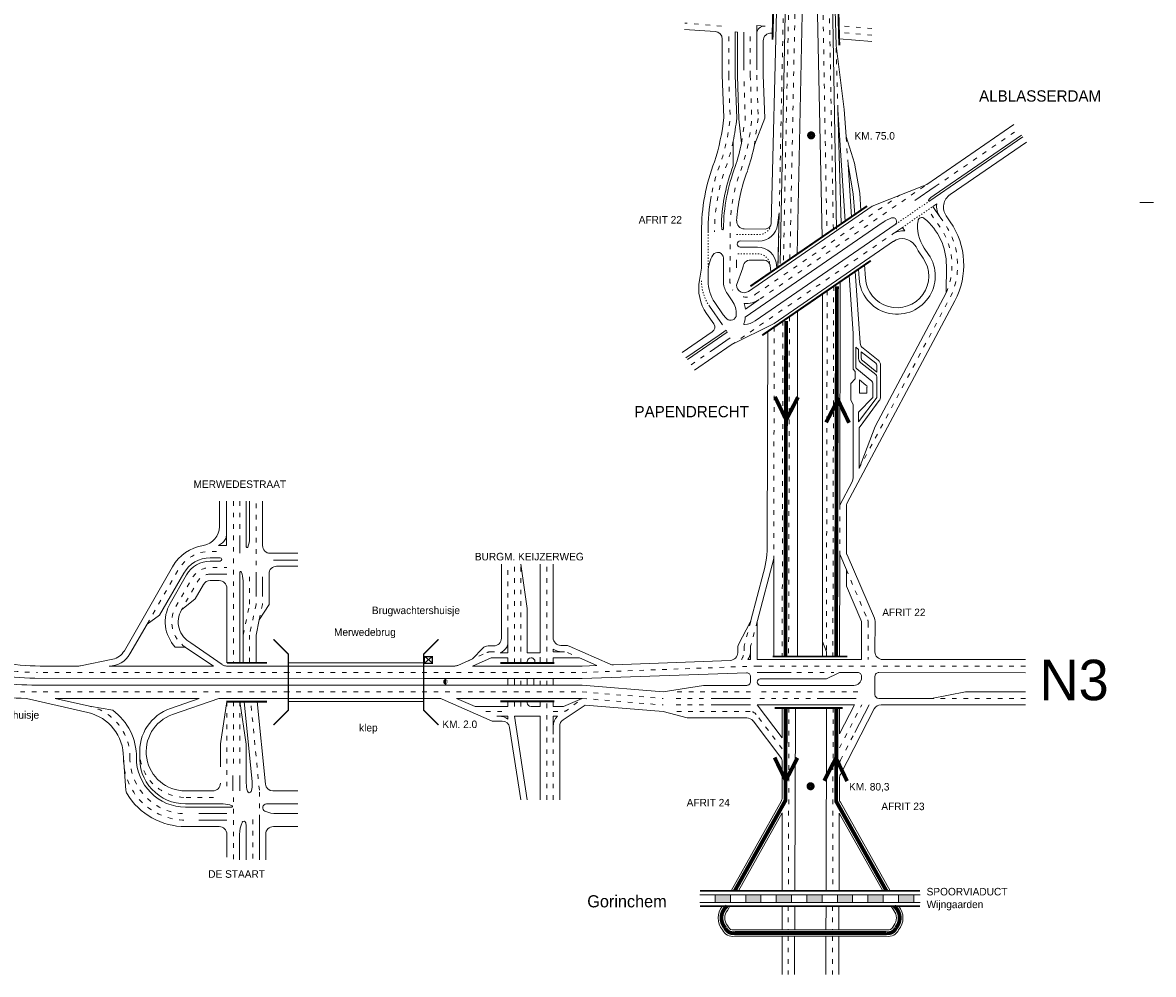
# Model space of a CAD drawing. Header units: metres. Extents: x 534 to 3459, y -2348 to -1406.
# Tile 5 of 7: x 3163 to 3459, y -1969 to -1719. Entities that reach past the tile are written whole.
import ezdxf

# ---------------------------------------------------------------- set-up
doc = ezdxf.new("R2010")
doc.units = ezdxf.units.M
doc.linetypes.add('ACAD_ISO03W100', pattern=[30, 12, -18])
doc.linetypes.add('DASHED2', pattern=[0.375, 0.25, -0.125])
for name, color, linetype, lineweight in [('Deelstreep 1-1', 8, 'DASHED2', 0), ('deelstrepen', 8, 'ACAD_ISO03W100', 0), ('Kader', 7, 'Continuous', 0), ('Kunstwerk', 7, 'Continuous', 0), ('RW-MARK', 7, 'Continuous', 0), ('Spoorweg solid', 7, 'Continuous', 0), ('Strooi', 90, 'Continuous', 0), ('Strooien', 90, 'Continuous', 0), ('Text', 7, 'Continuous', 0)]:
    doc.layers.add(name, color=color, linetype=linetype, lineweight=lineweight)

msp = doc.modelspace()

# ---------------------------------------------------------------- hatches: boundary and pattern name
at = {"layer": 'Spoorweg solid'}
h = msp.add_hatch(color=256, dxfattribs=at)
h.paths.add_polyline_path([(3348.39, -1947.71), (3344.39, -1947.71), (3344.39, -1949.71), (3348.39, -1949.71)])
h.paths.add_polyline_path([(3356.39, -1949.71), (3356.39, -1947.71), (3352.39, -1947.71), (3352.39, -1949.71)])
h.paths.add_polyline_path([(3360.39, -1947.71), (3360.39, -1949.71), (3364.39, -1949.71), (3364.39, -1947.71)])
h.paths.add_polyline_path([(3368.39, -1947.71), (3368.39, -1949.71), (3372.39, -1949.71), (3372.39, -1947.71)])
h.paths.add_polyline_path([(3376.39, -1947.71), (3376.39, -1949.71), (3380.39, -1949.71), (3380.39, -1947.71)])
h.paths.add_polyline_path([(3388.39, -1949.71), (3388.39, -1947.71), (3384.39, -1947.71), (3384.39, -1949.71)])
h.paths.add_polyline_path([(3392.39, -1947.71), (3392.39, -1949.71), (3396.39, -1949.71), (3396.39, -1947.71)])

# ---------------------------------------------------------------- linework, layer by layer
at = {"layer": 'Deelstreep 1-1', "linetype": 'ACAD_ISO03W100', "ltscale": 0.025}
for p, q in [((3400.58, -1765.84), (3391.49, -1772.09)), ((3393.45, -1772.8), (3401.39, -1767.34)), ((3342.54, -1773.96), (3342.54, -1784.37))]:
    msp.add_line(p, q, dxfattribs=at)
at = {"layer": 'Deelstreep 1-1', "linetype": 'ACAD_ISO03W100', "ltscale": 0.025, "flags": 128}
for points in [[(3350, -1774.71), (3355.78, -1774.71, 0.373797), (3359.04, -1771.87)], [(3358.79, -1782.72, 0.388632), (3355.5, -1779.71), (3349.97, -1779.71)]]:
    msp.add_lwpolyline(points, format="xyb", dxfattribs=at)
at = {"layer": 'Deelstreep 1-1', "linetype": 'ACAD_ISO03W100', "ltscale": 0.025}
msp.add_arc((3352.51, -1786.8), 11.7, 180, 214.5099, dxfattribs=at)
at = {"layer": 'deelstrepen', "linetype": 'ACAD_ISO03W100', "ltscale": 0.1}
for p, q in [((3363.77, -1708.21), (3362.26, -1782.29)), ((3363.96, -1781.12), (3365.46, -1708.21)), ((3372.49, -1708.21), (3373.66, -1774.45)), ((3375.35, -1773.29), (3374.16, -1708.21)), ((3362.32, -1712.04), (3360.87, -1783.24)), ((3346.03, -1720.07), (3336.47, -1719.27)), ((3385.46, -1720.7), (3376.76, -1719.97)), ((3347.94, -1733), (3347.94, -1721.56)), ((3353.59, -1733), (3353.59, -1721.65)), ((3385.46, -1722.4), (3376.81, -1721.68)), ((3376.51, -1742), (3376.05, -1725.11)), ((3355.29, -1732.94), (3355.66, -1744.25)), ((3379.18, -1756.31), (3378.68, -1748.95)), ((3356.18, -1791.57), (3399.81, -1761.57)), ((3354.98, -1790.33), (3392.69, -1764.4)), ((3375.43, -1788.22), (3375.22, -1885.27)), ((3373.73, -1789.39), (3373.52, -1885.27)), ((3362.13, -1797.36), (3361.94, -1885.27)), ((3363.83, -1796.2), (3363.63, -1885.27)), ((3359.86, -1798.93), (3359.72, -1859.55)), ((3338.07, -1808.82), (3343.18, -1805.31)), ((3218.19, -1844.59), (3218.19, -1886.92)), ((3219.89, -1844.59), (3219.89, -1854.22)), ((3224.13, -1864.36), (3224.13, -1844.59)), ((3290.09, -1878.83), (3290.09, -1861.08)), ((3291.79, -1886.97), (3291.79, -1861.08)), ((3293.48, -1886.97), (3293.48, -1861.08)), ((3300.26, -1886.97), (3300.26, -1861.08)), ((3222.43, -1864.36), (3222.43, -1871.64)), ((3224.13, -1868.36), (3224.13, -1871.64)), ((3225.83, -1868.36), (3225.83, -1871.64)), ((3220.74, -1879.64), (3222.43, -1871.64)), ((3224.13, -1871.64), (3222.43, -1879.64)), ((3224.96, -1875.64), (3225.83, -1871.64)), ((3355.39, -1876.07), (3353.68, -1882.6)), ((3222.43, -1879.64), (3222.43, -1886.92)), ((3277, -1887.6), (3284.62, -1884.23)), ((3285.43, -1884.05), (3286.63, -1884.05)), ((3305.72, -1884.22), (3307.9, -1885.18)), ((3232.6, -1889.46), (3166.91, -1889.46)), ((3309.55, -1889.46), (3355.37, -1887.77)), ((3425.63, -1887.77), (3355.37, -1887.77)), ((3365.78, -1889.46), (3375.51, -1889.46)), ((3293.48, -1892.81), (3293.48, -1891.07)), ((3298.57, -1892.81), (3298.57, -1891.07)), ((3300.26, -1892.81), (3300.26, -1891.07)), ((3309.55, -1894.55), (3330.77, -1896.28)), ((3353.67, -1894.55), (3332.77, -1894.55)), ((3216.5, -1897.09), (3216.5, -1920.5)), ((3219.89, -1897.09), (3219.89, -1914.5)), ((3225.02, -1920.33), (3222.74, -1897.09)), ((3293.48, -1898.41), (3293.48, -1897.05)), ((3300.26, -1922.82), (3300.26, -1897.05)), ((3309.55, -1896.25), (3330.77, -1897.98)), ((3341.37, -1896.25), (3332.77, -1896.25)), ((3341.37, -1897.97), (3332.77, -1897.97)), ((3381.32, -1896.25), (3355.37, -1896.25)), ((3376.95, -1909.21), (3382.78, -1897.95)), ((3284.35, -1899.67), (3290.09, -1899.67)), ((3353.55, -1899.67), (3332.77, -1899.67)), ((3361.95, -1909.44), (3355.15, -1900.46)), ((3363.71, -1898.74), (3363.58, -1946.71)), ((3375.29, -1898.74), (3375.16, -1946.71)), ((3301.96, -1922.82), (3301.96, -1906.03)), ((3377.19, -1912.45), (3380.94, -1905.2)), ((3225.02, -1928), (3225.02, -1920.33)), ((3213.02, -1922.2), (3205.66, -1922.2)), ((3223.33, -1928), (3223.33, -1938.55)), ((3363.53, -1950.71), (3363.52, -1956.91)), ((3375.12, -1950.71), (3375.11, -1956.91)), ((3363.52, -1958.59), (3363.49, -1968.59)), ((3375.1, -1958.59), (3375.08, -1968.59))]:
    msp.add_line(p, q, dxfattribs=at)
at = {"layer": 'deelstrepen', "linetype": 'ACAD_ISO03W100', "ltscale": 0.1, "flags": 128}
for points in [[(3232.6, -1894.55), (3164.73, -1894.55, -0.090262), (3143.59, -1890.7, -0.025047), (3138.08, -1888.31, -0.08775), (3121.25, -1875.91), (3067.11, -1818.99, 0.078307), (3017.69, -1781.1), (2945.82, -1742.05, 0.047368), (2911.04, -1727.22), (2832.33, -1702.14), (2795.65, -1690.04, -0.306108), (2768.26, -1654.61), (2762.14, -1559.13)], [(3347.94, -1733), (3348.31, -1744.16, -0.054066), (3345.92, -1755.57, 0.046747), (3343.36, -1764.61)], [(3353.59, -1733), (3353.96, -1744.31, -0.057357), (3351.28, -1757.37, 0.094673), (3348.29, -1773.85), (3348.29, -1779), (3348.26, -1786.4), (3348.26, -1787.21, 0.126781), (3349, -1789.23)], [(3349.09, -1750.25, -0.027372), (3347.52, -1756.14, 0.093929), (3344.24, -1773.95)], [(3382.09, -1836.01), (3406.22, -1790.64, 0.265246), (3404.3, -1771.55), (3403.27, -1770.07)], [(3404.9, -1789.93, 0.271904), (3402.88, -1772.17), (3400.15, -1768.2)], [(3195.59, -1876.78), (3203.72, -1862.6, -0.268837), (3212.14, -1857.72), (3214.33, -1857.72)], [(3205.6, -1882.82, -0.393623), (3203.12, -1872.2), (3207.41, -1864.71, -0.268837), (3212.14, -1861.97), (3216.5, -1861.97)], [(3212.14, -1863.67, 0.268837), (3208.88, -1865.55), (3204.59, -1873.05)], [(3301.96, -1899.71), (3304.47, -1899.71, 0.168762), (3305.71, -1899.28), (3309.55, -1896.25)]]:
    msp.add_lwpolyline(points, format="xyb", dxfattribs=at)
for points in [[(3351.31, -1750.71), (3352.27, -1744.36), (3351.9, -1733.06)], [(3355.66, -1744.25), (3354.68, -1751.16)], [(3402.04, -1762.09), (3423.63, -1747.25)], [(3348.61, -1803.63), (3355.42, -1798.95), (3390.86, -1774.58)], [(3307.86, -1889.46), (3256.27, -1889.46), (3230.91, -1889.46)], [(3307.86, -1894.55), (3256.27, -1894.55), (3230.91, -1894.55)], [(3381.76, -1894.55), (3355.37, -1894.55)], [(3218.19, -1897.09), (3218.19, -1914.5)], [(3425.63, -1896.25), (3401.01, -1896.25)], [(3218.19, -1922.2), (3218.19, -1938.55)]]:
    msp.add_lwpolyline(points, dxfattribs=at)
at = {"layer": 'deelstrepen', "linetype": 'ACAD_ISO03W100', "ltscale": 0.1}
msp.add_lwpolyline([(3377.01, -1845.58), (3377, -1858.45)], dxfattribs=at)
for points in [[(3378.75, -1862.52), (3384.34, -1875.7, -0.10082), (3384.5, -1876.48), (3384.49, -1886.07)], [(3353.7, -1876.07), (3351.99, -1882.6), (3351.98, -1883.78, -0.15414), (3351.25, -1886.07)], [(3180.49, -1898.31, -0.351626), (3191.11, -1911.77, 0.416706), (3205.66, -1926.45)]]:
    msp.add_lwpolyline(points, format="xyb", dxfattribs=at)
for centre, radius, start, end in [((3352.54, -1786.79), 4.3, 258.6849, 304.5099), ((3166.91, -1829.46), 60, 249.6603, 270), ((3285.43, -1886.05), 2, 90, 113.8704), ((3353.55, -1901.67), 2, 37.1511, 90), ((3205.66, -1910.2), 12, 175.9381, 270), ((3205.66, -1911.9), 16.25, 179.5129, 270), ((3378.97, -1913.37), 2, 152.6347, 179.7665)]:
    msp.add_arc(centre, radius, start, end, dxfattribs=at)
at = {"layer": 'Kader', "color": 253}
msp.add_line((3455.63, -1766.3), (3459.17, -1766.3), dxfattribs=at)
at = {"layer": 'Kunstwerk'}
for p, q in [((3232.6, -1886.92), (3268.03, -1886.92)), ((3232.6, -1897.09), (3268.03, -1897.09))]:
    msp.add_line(p, q, dxfattribs=at)
for points, const_width in [([(3359.72, -1710.87), (3359.4, -1723.62)], 0.5), ([(3376.58, -1713.15), (3376.9, -1725.08)], 0.5), ([(3353.62, -1788.23), (3384.18, -1767.22)], 0.5), ([(3356.71, -1801.09), (3385.15, -1781.53)], 0.5), ([(3228.73, -1903.22), (3232.6, -1899.35), (3232.6, -1884.66), (3228.73, -1880.79)], 0.4), ([(3271.9, -1880.79), (3268.03, -1884.66), (3268.03, -1899.35), (3271.9, -1903.22)], 0.4), ([(3378.97, -1885.27), (3359.43, -1885.27)], 0.5), ([(3216.5, -1886.92), (3226.98, -1886.92)], 0.5), ([(3288.09, -1886.97), (3302.26, -1886.97)], 0.5), ([(3226.98, -1897.09), (3216.35, -1897.09)], 0.5), ([(3288.09, -1897.05), (3302.26, -1897.05)], 0.5), ([(3377.8, -1898.74), (3359.95, -1898.74)], 0.5), ([(3340.39, -1950.71), (3398.04, -1950.71)], 0.4)]:
    msp.add_lwpolyline(points, dxfattribs=dict(at, const_width=const_width))
msp.add_lwpolyline([(3340.39, -1946.71, 0.4, 0.4, 0), (3398.04, -1946.71, 0.4, 0.4, 0)], format="xyseb", dxfattribs=at)
at = {"layer": 'RW-MARK'}
for p, q in [((3360.64, -1708.21), (3359.04, -1771.87)), ((3357.45, -1720.05), (3355.29, -1719.87)), ((3355.29, -1731.48), (3355.29, -1719.87)), ((3344.38, -1721.49), (3336.36, -1720.96)), ((3346.25, -1733), (3346.25, -1723.48)), ((3349.64, -1733), (3349.64, -1721.59)), ((3349.64, -1721.59), (3350.2, -1721.6)), ((3350.2, -1733.11), (3350.2, -1721.6)), ((3351.9, -1731.59), (3351.9, -1721.66)), ((3359.44, -1721.92), (3359.15, -1721.9)), ((3385.46, -1724.1), (3376.86, -1723.38)), ((3356.98, -1732.89), (3356.98, -1723.89)), ((3346.25, -1732.93), (3346.63, -1744.05)), ((3350.2, -1733.11), (3350.57, -1744.42)), ((3356.98, -1732.89), (3357.36, -1744.2)), ((3351.31, -1750.71), (3350.57, -1744.42)), ((3357.36, -1744.2), (3354.68, -1751.16)), ((3349.13, -1756.67), (3349.09, -1750.25)), ((3400.58, -1765.84), (3424.95, -1749.09)), ((3401.73, -1764.36), (3424.62, -1748.63)), ((3405.93, -1764.22), (3425.94, -1750.46)), ((3399.81, -1761.57), (3385.55, -1767.25)), ((3402.04, -1762.09), (3396.67, -1765.79)), ((3353.09, -1789.57), (3385.55, -1767.25)), ((3401.39, -1767.34), (3402.43, -1766.63)), ((3403.27, -1770.07), (3401.39, -1767.34)), ((3360.73, -1772.1), (3361.16, -1769.01)), ((3361.16, -1769.01), (3360.79, -1783.3)), ((3405.97, -1771.32), (3404.91, -1769.79)), ((3340.81, -1773.95), (3340.81, -1783.52)), ((3357.46, -1773.24), (3352.02, -1773.2)), ((3354.86, -1797.28), (3391.49, -1772.09)), ((3390.86, -1774.58), (3393.45, -1772.8)), ((3394.08, -1773.72), (3393.45, -1772.8)), ((3350.96, -1776.37), (3355.78, -1776.41)), ((3359.86, -1797.96), (3391.12, -1776.46)), ((3355.5, -1778.01), (3350.96, -1777.97)), ((3396.68, -1777.49), (3396.99, -1777.94)), ((3346.56, -1780.86), (3346.56, -1787.34)), ((3353.66, -1781.37), (3357.2, -1781.41)), ((3358.79, -1782.72), (3358.95, -1784.57)), ((3360.48, -1782.57), (3360.56, -1783.46)), ((3404.9, -1789.93), (3404.95, -1782.86)), ((3340.81, -1783.52), (3340.25, -1786.67)), ((3342.54, -1784.37), (3342.54, -1786.83)), ((3349.96, -1787.92), (3351.66, -1783.37)), ((3377.12, -1787.06), (3377, -1845.59)), ((3347.6, -1790.19), (3348.87, -1792.05)), ((3355.94, -1791.73), (3352.34, -1794.21)), ((3372.46, -1790.26), (3372.46, -1885.27)), ((3386.28, -1824.95), (3404.9, -1789.93)), ((3342.87, -1793.43), (3346.28, -1798.38)), ((3344.28, -1792.47), (3346.52, -1795.73)), ((3365.97, -1794.73), (3365.97, -1885.27)), ((3407.16, -1792.07), (3379, -1845.02)), ((3342.13, -1795.35), (3344.02, -1798.11)), ((3335.71, -1805.64), (3343.64, -1800.19)), ((3337.11, -1807.42), (3347.55, -1800.24)), ((3347.24, -1799.78), (3347.55, -1800.24)), ((3359.86, -1797.96), (3348.61, -1803.63)), ((3358.16, -1800.09), (3358.04, -1855.72)), ((3380.49, -1809.96), (3380.49, -1800.63)), ((3339, -1810.24), (3348.61, -1803.63)), ((3343.18, -1805.31), (3348.29, -1801.79)), ((3381.19, -1809.35), (3381.19, -1804.23)), ((3381.96, -1804.84), (3381.19, -1804.23)), ((3381.96, -1807.17), (3381.96, -1804.84)), ((3386.46, -1808.39), (3382.67, -1805.4)), ((3382.67, -1807.17), (3382.67, -1805.4)), ((3386.46, -1811.4), (3382.5, -1808.28)), ((3386.73, -1810.71), (3382.94, -1807.72)), ((3386.73, -1808.94), (3386.73, -1810.71)), ((3387.71, -1808.94), (3387.71, -1817.21)), ((3379.9, -1813.73), (3381.02, -1812.46)), ((3380.49, -1809.96), (3381.02, -1810.57)), ((3381.02, -1810.57), (3381.02, -1812.46)), ((3385.43, -1813.1), (3381.46, -1809.91)), ((3386.73, -1811.96), (3386.73, -1817.21)), ((3379.9, -1818.06), (3379.9, -1813.73)), ((3382.18, -1816.24), (3382.18, -1812.78)), ((3383.89, -1814.13), (3382.18, -1812.78)), ((3384.15, -1814.68), (3384.15, -1816.24)), ((3385.7, -1813.65), (3385.7, -1817.43)), ((3380.49, -1819.22), (3379.9, -1818.06)), ((3385.7, -1817.43), (3381.96, -1821.2)), ((3386.59, -1817.63), (3381.96, -1823.79)), ((3387.38, -1818.22), (3382.09, -1825.37)), ((3384.15, -1816.24), (3382.18, -1816.24)), ((3387.38, -1818.22), (3382.61, -1824.68)), ((3380.49, -1838.52), (3380.49, -1819.22)), ((3381.96, -1821.2), (3381.96, -1823.79)), ((3382.09, -1836.01), (3386.28, -1824.95)), ((3382.09, -1825.37), (3382.09, -1836.01)), ((3377, -1845.59), (3380.26, -1839.46)), ((3216.37, -1856.15), (3216.37, -1844.59)), ((3221.58, -1844.59), (3221.58, -1856.51)), ((3222.43, -1844.59), (3222.43, -1854.27)), ((3225.83, -1856.22), (3225.83, -1844.59)), ((3378.76, -1845.96), (3378.75, -1857.82)), ((3214.33, -1856.15), (3216.37, -1856.15)), ((3219.89, -1854.22), (3219.89, -1858.22)), ((3227.83, -1858.22), (3235.08, -1858.22)), ((3359.72, -1859.55), (3355.46, -1875.83)), ((3359.72, -1859.55), (3359.72, -1885.27)), ((3377, -1858.45), (3376.98, -1885.27)), ((3377, -1858.45), (3378.75, -1862.52)), ((3378.92, -1858.62), (3386.09, -1875.26)), ((3228.71, -1859.98), (3235.08, -1859.98)), ((3229.53, -1861.62), (3235.08, -1861.62)), ((3288.39, -1880.5), (3288.39, -1861.08)), ((3293.48, -1861.08), (3295.18, -1872.7)), ((3298.57, -1884.32), (3298.57, -1861.08)), ((3301.96, -1880.35), (3301.96, -1861.08)), ((3378.75, -1862.52), (3378.75, -1866.81)), ((3212.14, -1863.67), (3216.5, -1863.67)), ((3219.89, -1863.18), (3219.89, -1886.92)), ((3220.74, -1865.42), (3220.74, -1886.92)), ((3224.13, -1868.36), (3224.13, -1864.36)), ((3225.83, -1868.36), (3225.83, -1864.36)), ((3227.53, -1863.62), (3227.53, -1871.64)), ((3357.06, -1863.26), (3353.75, -1875.85)), ((3378.75, -1866.81), (3382.58, -1875.69)), ((3204.59, -1873.05), (3208.21, -1870.15)), ((3224.96, -1875.64), (3227.53, -1871.64)), ((3198.89, -1874.44), (3195.59, -1876.78)), ((3295.18, -1884.32), (3295.18, -1872.7)), ((3224.13, -1879.64), (3224.96, -1875.64)), ((3353.59, -1876.27), (3350.52, -1882.16)), ((3355.39, -1876.33), (3355.37, -1886.07)), ((3382.74, -1876.49), (3382.73, -1886.07)), ((3386.26, -1876.05), (3386.25, -1884.07)), ((3224.13, -1879.64), (3224.13, -1886.92)), ((3290.09, -1878.83), (3290.09, -1884.32)), ((3205.6, -1882.82), (3202.99, -1882.82)), ((3205.6, -1882.82), (3212.97, -1887.77)), ((3207.03, -1881.7), (3215.3, -1887.41)), ((3280.81, -1885.91), (3283.5, -1883.11)), ((3284.94, -1882.5), (3286.39, -1882.5)), ((3301.96, -1884.05), (3301.96, -1883.32)), ((3305.3, -1882.35), (3303.96, -1882.35)), ((3316.86, -1887.28), (3306.11, -1882.53)), ((3350.29, -1883.08), (3350.29, -1884.28)), ((3353.68, -1882.6), (3353.67, -1886.07)), ((3372.46, -1881.3), (3373.58, -1884.07)), ((3178.17, -1887.72), (3186.59, -1885.97)), ((3270.11, -1885.48), (3268.32, -1886.92)), ((3270.16, -1886.86), (3268.41, -1885.39)), ((3280.81, -1885.91), (3277, -1887.6)), ((3280.8, -1887.77), (3285.69, -1885.6)), ((3285.69, -1885.6), (3290.09, -1885.6)), ((3288.06, -1884.32), (3290.09, -1884.32)), ((3290.09, -1886.97), (3290.09, -1885.6)), ((3295.18, -1884.32), (3298.57, -1884.32)), ((3298.57, -1887.22), (3298.57, -1885.48)), ((3304.91, -1884.05), (3301.96, -1884.05)), ((3308.86, -1885.6), (3301.96, -1885.6)), ((3301.96, -1886.97), (3301.96, -1885.6)), ((3313.42, -1887.62), (3308.86, -1885.6)), ((3317.75, -1887.45), (3348.37, -1886.28)), ((3353.67, -1886.07), (3352.95, -1886.07)), ((3382.73, -1886.07), (3355.37, -1886.07)), ((3373.58, -1884.07), (3373.58, -1885.27)), ((3425.63, -1886.07), (3388.25, -1886.07)), ((3177.74, -1887.77), (3167.63, -1887.77)), ((3212.97, -1887.77), (3185.65, -1887.77)), ((3268.03, -1887.77), (3216.44, -1887.77)), ((3276.19, -1887.77), (3268.03, -1887.77)), ((3309.51, -1887.77), (3280.8, -1887.77)), ((3295.18, -1886.97), (3295.18, -1886.6)), ((3309.59, -1887.77), (3313.42, -1887.62)), ((3355.37, -1889.46), (3364.29, -1889.46)), ((3425.63, -1889.51), (3387.25, -1889.47)), ((3268.03, -1891.04), (3166.19, -1890.94)), ((3309.47, -1891.08), (3268.03, -1891.04)), ((3290.09, -1892.81), (3290.09, -1891.06)), ((3291.79, -1892.81), (3291.79, -1891.06)), ((3295.18, -1892.81), (3295.18, -1891.07)), ((3296.87, -1892.81), (3296.87, -1891.07)), ((3301.96, -1892.82), (3301.96, -1891.07)), ((3352.64, -1889.56), (3309.54, -1891.08)), ((3353.67, -1890.56), (3353.67, -1891.84)), ((3373.58, -1891.13), (3356.19, -1891.11)), ((3386.25, -1890.47), (3386.25, -1895.25)), ((3268.03, -1892.8), (3165.45, -1892.75)), ((3309.56, -1892.82), (3268.03, -1892.8)), ((3309.55, -1892.82), (3330.77, -1894.55)), ((3330.77, -1894.55), (3341.37, -1892.83)), ((3352.67, -1892.84), (3341.37, -1892.83)), ((3380.73, -1892.85), (3356.19, -1892.83)), ((3401.05, -1896.25), (3409.97, -1894.55)), ((3409.97, -1894.55), (3425.63, -1894.55)), ((3164, -1896.25), (3180.11, -1899.96)), ((3209.21, -1896.25), (3171.56, -1896.25)), ((3171.56, -1896.25), (3180.49, -1898.31)), ((3180.49, -1898.31), (3186.65, -1899.34)), ((3201.7, -1898.87), (3209.21, -1896.25)), ((3202.26, -1900.47), (3214.36, -1896.25)), ((3268.03, -1896.25), (3214.36, -1896.25)), ((3214.8, -1908.19), (3216.5, -1897.09)), ((3219.89, -1897.09), (3221.58, -1908.28)), ((3223.1, -1918.16), (3221.04, -1897.09)), ((3226.57, -1918.69), (3224.45, -1897.09)), ((3272.09, -1896.25), (3268.03, -1896.25)), ((3272.9, -1896.42), (3285.95, -1902.19)), ((3276.61, -1896.25), (3281.5, -1898.41)), ((3309.55, -1896.25), (3276.61, -1896.25)), ((3281.5, -1898.41), (3290.09, -1898.41)), ((3290.09, -1898.41), (3290.09, -1897.05)), ((3291.79, -1898.41), (3291.79, -1897.05)), ((3295.18, -1897.41), (3295.18, -1897.05)), ((3298.57, -1898.41), (3296.18, -1898.41)), ((3301.96, -1898.41), (3301.96, -1897.05)), ((3304.55, -1901.88), (3310.36, -1898.01)), ((3309.55, -1896.25), (3304.66, -1898.41)), ((3310.36, -1898.01), (3330.77, -1899.67)), ((3343.37, -1896.26), (3353.67, -1896.26)), ((3343.37, -1897.97), (3353.67, -1897.97)), ((3361.95, -1906.62), (3355.37, -1897.94)), ((3380.87, -1897.94), (3355.37, -1897.94)), ((3372.43, -1896.25), (3381.32, -1896.25)), ((3376.92, -1905.57), (3380.87, -1897.94)), ((3380.94, -1905.2), (3384.69, -1897.96)), ((3387.25, -1896.25), (3401.05, -1896.25)), ((3425.63, -1897.94), (3387.83, -1897.94)), ((3287.2, -1900.93), (3290.09, -1900.93)), ((3290.09, -1900.93), (3290.09, -1901.66)), ((3291.79, -1900.93), (3298.57, -1900.93)), ((3291.79, -1900.93), (3295.18, -1922.82)), ((3298.57, -1922.82), (3298.57, -1900.93)), ((3330.77, -1899.67), (3337.07, -1901.36)), ((3352.7, -1901.36), (3337.07, -1901.36)), ((3361.95, -1906.62), (3361.95, -1898.74)), ((3365.4, -1898.74), (3365.27, -1946.71)), ((3373.59, -1898.74), (3373.47, -1946.71)), ((3376.92, -1898.74), (3376.92, -1905.57)), ((3377.18, -1916.17), (3386.05, -1899.02)), ((3285.95, -1902.19), (3288.57, -1902.19)), ((3290.55, -1903.88), (3293.48, -1922.82)), ((3298.57, -1921.59), (3298.57, -1902.24)), ((3303.66, -1922.82), (3303.66, -1903.55)), ((3361.55, -1911.73), (3354.3, -1902.16)), ((3221.58, -1908.28), (3221.58, -1918.45)), ((3189.41, -1911.76), (3190.06, -1920.36)), ((3361.95, -1922.28), (3361.95, -1912.93)), ((3218.07, -1916.5), (3218.07, -1920.5)), ((3219.89, -1916.5), (3219.89, -1920.5)), ((3376.93, -1922.49), (3376.95, -1917.08)), ((3212.8, -1920.5), (3205.66, -1920.5)), ((3235.08, -1920.5), (3228.56, -1920.5)), ((3215.54, -1923.9), (3205.66, -1923.9)), ((3217.78, -1924.75), (3205.66, -1924.75)), ((3226.86, -1923.9), (3235.08, -1923.9)), ((3348.54, -1946.71), (3361.69, -1923.26)), ((3390.22, -1946.71), (3377.19, -1923.47)), ((3216.5, -1926.45), (3209.14, -1926.45)), ((3225.02, -1928), (3225.02, -1938.55)), ((3229.58, -1926.45), (3235.08, -1926.45)), ((3361.94, -1926.28), (3361.94, -1946.71)), ((3376.87, -1926.37), (3376.83, -1946.71)), ((3214.5, -1929.85), (3205.66, -1929.85)), ((3216.5, -1928.15), (3209.14, -1928.15)), ((3221.54, -1929.9), (3221.54, -1938.55)), ((3228.67, -1929.85), (3235.08, -1929.85)), ((3219.84, -1931.9), (3219.84, -1938.55)), ((3226.67, -1931.85), (3226.67, -1938.55)), ((3344.39, -1947.71), (3344.39, -1949.71)), ((3348.39, -1947.71), (3348.39, -1949.71)), ((3352.39, -1947.71), (3352.39, -1949.71)), ((3356.39, -1947.71), (3356.39, -1949.71)), ((3360.39, -1947.71), (3360.39, -1949.71)), ((3364.39, -1947.71), (3364.39, -1949.71)), ((3368.39, -1947.71), (3368.39, -1949.71)), ((3372.39, -1947.71), (3372.39, -1949.71)), ((3376.39, -1947.71), (3376.39, -1949.71)), ((3380.39, -1947.71), (3380.39, -1949.71)), ((3384.39, -1947.71), (3384.39, -1949.71)), ((3388.39, -1947.71), (3388.39, -1949.71)), ((3392.39, -1947.71), (3392.39, -1949.71)), ((3396.39, -1947.71), (3396.39, -1949.71)), ((3361.94, -1950.71), (3361.93, -1956.91)), ((3365.23, -1950.71), (3365.22, -1956.91)), ((3373.43, -1950.71), (3373.41, -1956.91)), ((3376.82, -1950.71), (3376.8, -1956.91)), ((3389.54, -1956.91), (3349.22, -1956.91)), ((3361.93, -1958.59), (3361.93, -1968.59)), ((3365.21, -1958.59), (3365.19, -1968.59)), ((3373.41, -1958.59), (3373.39, -1968.59)), ((3376.8, -1958.59), (3376.78, -1968.59))]:
    msp.add_line(p, q, dxfattribs=at)
at = {"layer": 'RW-MARK', "linetype": 'ACAD_ISO03W100', "ltscale": 0.35}
msp.add_line((3349.96, -1781.32), (3349.96, -1783.37), dxfattribs=at)
at = {"layer": 'RW-MARK', "linetype": 'ACAD_ISO03W100', "ltscale": 0.5}
for p, q in [((3298.57, -1898.41), (3298.57, -1897.05)), ((3304.66, -1898.41), (3301.96, -1898.41)), ((3301.96, -1900.93), (3303.09, -1900.93)), ((3301.96, -1900.93), (3301.96, -1905.66)), ((3214.8, -1908.19), (3214.8, -1918.5)), ((3216.5, -1931.85), (3216.5, -1938.55))]:
    msp.add_line(p, q, dxfattribs=at)
at = {"layer": 'RW-MARK', "flags": 128}
for points in [[(3349.64, -1733), (3350.02, -1744.22, -0.027372), (3349.09, -1750.25)], [(3343.36, -1764.61, 0.046747), (3342.54, -1773.96)]]:
    msp.add_lwpolyline(points, format="xyb", dxfattribs=at)
for points in [[(3399.81, -1761.57), (3422.64, -1745.87)], [(3352.28, -1796.31), (3388.43, -1771.45)], [(3336.73, -1807), (3345.41, -1801.03), (3347.24, -1799.78)]]:
    msp.add_lwpolyline(points, dxfattribs=at)
at = {"layer": 'RW-MARK'}
for points in [[(3186.59, -1885.97, 0.214593), (3189.64, -1883.76), (3202.25, -1861.75, -0.22663), (3210.33, -1856.16, 0.368361), (3214.54, -1851.23), (3214.54, -1844.59)], [(3198.89, -1874.44), (3205.2, -1863.44, -0.268837), (3212.14, -1859.42), (3214.74, -1859.42)], [(3201.64, -1871.36), (3205.93, -1863.86, -0.268837), (3212.14, -1860.27), (3214.74, -1860.27)], [(3208.21, -1870.15), (3210.36, -1866.4, -0.268837), (3212.14, -1865.37), (3214.5, -1865.37, -0.414214), (3216.5, -1867.37), (3216.5, -1886.92)], [(3185.65, -1887.77, 0.268837), (3191.12, -1884.6), (3195.59, -1876.78)], [(3382.73, -1890.85), (3382.73, -1890.46, 0.414214), (3381.73, -1889.46), (3377.34, -1889.46, 0.115071), (3376.63, -1889.63), (3373.58, -1891.13)], [(3392.46, -1950.71, -0.36489), (3392.44, -1956.88, -0.340206), (3389.27, -1958.59), (3349.49, -1958.59, -0.340206), (3346.32, -1956.88, -0.36489), (3346.3, -1950.71)], [(3349.22, -1956.91, -0.340206), (3347.87, -1956.19), (3347.62, -1955.78, -0.36489), (3347.6, -1951.8), (3348.24, -1950.71)], [(3389.54, -1956.91, 0.340206), (3390.89, -1956.19), (3391.15, -1955.78, 0.36489), (3391.16, -1951.8), (3390.52, -1950.71)]]:
    msp.add_lwpolyline(points, format="xyb", dxfattribs=at)
at = {"layer": 'RW-MARK', "const_width": 0.339, "flags": 128}
msp.add_lwpolyline([(3268.24, -1887.07), (3270.33, -1887.07), (3270.33, -1885.28), (3268.24, -1885.28)], close=True, dxfattribs=at)
at = {"layer": 'RW-MARK'}
for points in [[(3350.48, -1946.71), (3361.94, -1926.28)], [(3388.28, -1946.71), (3376.87, -1926.37)], [(3340.39, -1947.71), (3398.04, -1947.71)], [(3340.39, -1949.71), (3398.04, -1949.71)]]:
    msp.add_lwpolyline(points, dxfattribs=at)
for centre, radius, start, end in [((3357.29, -1722.05), 2, 85.2069, 180), ((3344.25, -1723.48), 2, 0, 86.2592), ((3358.98, -1723.89), 2, 85.2069, 180), ((3292.82, -1738.81), 54.07, 341.8954, 354.4386), ((3294.51, -1738.81), 58.02, 341.8954, 348.167), ((3296.69, -1739.39), 59.17, 341.7763, 348.5333), ((3391.14, -1773.79), 50.33, 158.8338, 180.1906), ((3392.86, -1773.51), 46.86, 158.9365, 177.8333), ((3392.88, -1773.51), 46.32, 158.9079, 179.638), ((3392.88, -1773.51), 42.93, 158.9079, 176.7649), ((3407.4, -1772.6), 10, 124.5099, 135.0444), ((3408.2, -1767.52), 4, 124.5099, 214.596), ((3400.46, -1765.68), 0.2, 135.0444, 304.5099), ((3407.39, -1767.23), 5, 173.142, 214.596), ((3352.02, -1771.2), 2, 176.7649, 270), ((3394.1, -1779.69), 10, 110.685, 124.5099), ((3390.92, -1771.27), 1, 304.5099, 110.685), ((3398.51, -1771.21), 1, 50.4867, 171.0797), ((3388.99, -1782.75), 15.96, 359.5971, 50.4867), ((3352.03, -1771.97), 6, 177.8333, 192.474), ((3346.36, -1773.22), 0.2, 192.474, 359.638), ((3355.78, -1771.41), 5, 270, 351.9824), ((3357.46, -1771.64), 1.6, 270, 351.9824), ((3393.69, -1778.7), 5, 85.6047, 124.5099), ((3389.5, -1782.68), 20, 331.995, 34.596), ((3350.96, -1777.17), 0.8, 90, 270), ((3393.38, -1779.76), 4, 34.617, 124.5099), ((3345.06, -1780.86), 1.5, 0, 147.3353), ((3355.5, -1783.01), 5, 5.0491, 90), ((3350.54, -1784.37), 8, 147.3353, 180), ((3353.66, -1783.37), 2, 90, 180), ((3357.2, -1783.01), 1.6, 5.0491, 90), ((3351.77, -1788.72), 11.7, 169.9226, 214.5099), ((3352.54, -1786.83), 10, 180, 214.5099), ((3352.54, -1786.79), 6, 185.2182, 214.5099), ((3352.54, -1786.79), 6, 264.7936, 304.5099), ((3343.93, -1795.45), 6, 357.389, 34.5099), ((3343.93, -1795.45), 8.5, 8.378, 18.3968), ((3351.46, -1792.33), 6, 214.5099, 227.5552), ((3348.43, -1795.65), 1.5, 227.5552, 357.389), ((3346.29, -1795.89), 6, 339.1039, 355.9588), ((3351.46, -1792.33), 6, 276.1484, 304.5099), ((3342.79, -1798.96), 1.5, 304.5099, 34.5099), ((3352.08, -1798.1), 0.2, 159.1039, 276.1484), ((3381.9, -1809.35), 0.706, 180, 231.7063), ((3383.38, -1807.17), 1.41, 180, 231.7063), ((3383.38, -1807.17), 0.706, 180, 231.7063), ((3386.02, -1808.94), 0.706, 0, 51.7063), ((3386.02, -1808.94), 1.7, 0, 51.7063), ((3386.02, -1811.96), 0.706, 0, 51.7063), ((3383.45, -1814.68), 0.706, 0, 51.7063), ((3384.99, -1813.65), 0.706, 0, 51.7063), ((3386.02, -1817.21), 0.706, 323.5018, 0), ((3386.02, -1817.21), 1.7, 323.5018, 0), ((3378.49, -1838.52), 2, 331.995, 0), ((3378.49, -1838.52), 2, 331.995, 0), ((3380.76, -1845.96), 2, 151.995, 179.9558), ((3380.76, -1845.96), 2, 151.995, 179.9558), ((3380.76, -1845.96), 2, 151.995, 179.9558), ((3214.37, -1853.58), 2, 328.6042, 0), ((3212.76, -1852.6), 3.88, 293.8674, 328.6042), ((3221.78, -1856.51), 0.2, 180, 337.2816), ((3216.43, -1854.27), 6, 337.2816, 0), ((3227.83, -1856.22), 2, 180, 270), ((3328.04, -1855.65), 30, 345.315, 359.8728), ((3214.74, -1859.84), 0.425, 270, 90), ((3380.75, -1857.82), 2, 179.9558, 203.3181), ((3380.75, -1857.82), 2, 179.9558, 203.3181), ((3229.53, -1863.62), 2, 90, 180), ((3220.09, -1863.18), 0.2, 22.7184, 180), ((3214.74, -1865.42), 6, 0, 22.7184), ((3210.06, -1876.18), 9.7, 150.1898, 223.2205), ((3210.06, -1876.18), 6.3, 150.1898, 241.2722), ((3351.82, -1875.35), 2, 332.4395, 345.315), ((3357.39, -1876.33), 2, 165.315, 179.8728), ((3380.74, -1876.48), 2, 359.9558, 23.3181), ((3384.26, -1876.05), 2, 359.9558, 23.3181), ((3286.39, -1880.5), 2, 270, 0), ((3303.96, -1880.35), 2, 180, 270), ((3284.94, -1884.5), 2, 90, 136.0673), ((3286.48, -1880.77), 3.88, 293.8674, 328.6042), ((3288.09, -1881.75), 2, 328.6042, 0), ((3304.26, -1880.05), 4, 234.8223, 270), ((3352.29, -1883.09), 2, 152.4395, 179.8728), ((3167.63, -1827.77), 60, 249.7573, 270), ((3296.18, -1886.6), 1, 90, 180), ((3296.18, -1886.6), 1, 338.6761, 90), ((3348.29, -1884.28), 2, 272.2008, 359.8728), ((3349.68, -1883.77), 4, 324.8223, 359.8728), ((3388.25, -1884.07), 2, 179.9558, 270), ((3165.48, -1832.75), 60, 249.4838, 269.9722), ((3166.25, -1830.94), 60, 249.5993, 269.9399), ((3177.74, -1885.77), 2, 270, 282.4637), ((3216.44, -1885.77), 2, 235.3823, 270), ((3276.19, -1885.77), 2, 270, 293.8704), ((3309.51, -1885.77), 2, 270, 272.2008), ((3317.67, -1885.46), 2, 246.1296, 272.2008), ((3387.25, -1890.47), 1, 89.9399, 180), ((3164, -1836.25), 60, 249.2723, 270), ((3309.47, -1889.08), 2, 269.9399, 272.0219), ((3352.67, -1890.56), 1, 0, 92.0219), ((3352.67, -1891.84), 1, 269.9722, 0), ((3356.23, -1891.97), 0.861, 92.5647, 267.4353), ((3380.73, -1890.85), 2, 269.9722, 0), ((3387.25, -1895.25), 1, 180, 270), ((3272.09, -1898.25), 2, 66.1296, 90), ((3296.18, -1897.41), 1, 180, 270), ((3387.83, -1899.94), 2, 90, 152.6347), ((3177.41, -1911.66), 12, 359.5129, 77.0049), ((3177.41, -1911.66), 15.4, 359.5129, 53.1313), ((3205.66, -1910.2), 12, 109.2646, 184.0619), ((3205.66, -1910.2), 10.3, 109.2646, 270), ((3287.79, -1904.93), 4, 54.8223, 90), ((3352.7, -1903.36), 2, 37.1511, 90), ((3288.57, -1904.19), 2, 8.8072, 90), ((3305.66, -1903.55), 2, 123.7093, 180), ((3205.66, -1911.9), 12.85, 179.5129, 270), ((3205.66, -1911.9), 12, 175.9381, 270), ((3359.95, -1912.93), 2, 359.97, 37.1511), ((3378.95, -1917.09), 2, 152.6347, 179.7665), ((3229.58, -1918.45), 8, 180, 195.5516), ((3217.13, -1918.75), 6, 341.8773, 5.6057), ((3228.56, -1918.5), 2, 185.6057, 270), ((3192.05, -1920.21), 2, 184.2761, 211.4156), ((3205.66, -1911.9), 17.95, 211.4156, 270), ((3222.36, -1920.46), 0.5, 195.5516, 341.8773), ((3215.54, -1929.9), 6, 67.2816, 90), ((3217.78, -1924.55), 0.2, 270, 67.2816), ((3226.86, -1924.9), 1, 90, 247.1358), ((3359.95, -1922.28), 2, 330.7148, 359.97), ((3378.93, -1922.49), 2, 179.7665, 209.2852), ((3229.58, -1918.45), 8, 247.1358, 270), ((3227.84, -1931.9), 8, 156.7234, 180), ((3220.95, -1928.93), 0.5, 10.0922, 156.7234), ((3215.54, -1929.9), 6, 0, 10.0922), ((3228.67, -1931.85), 2, 90, 180)]:
    msp.add_arc(centre, radius, start, end, dxfattribs=at)
at = {"layer": 'RW-MARK', "ltscale": 0.35}
msp.add_arc((3351.96, -1787.92), 2, 180, 304.5099, dxfattribs=at)
at = {"layer": 'RW-MARK', "ltscale": 0.1}
msp.add_arc((3305.3, -1884.35), 2, 66.1296, 90, dxfattribs=at)
at = {"layer": 'RW-MARK', "linetype": 'ACAD_ISO03W100', "ltscale": 0.5}
msp.add_arc((3305.96, -1903.71), 4, 135.9635, 180, dxfattribs=at)
at = {"layer": 'RW-MARK', "ltscale": 0.5}
for centre, start, end in [((3212.8, -1918.5), 270, 0), ((3214.5, -1931.85), 0, 90)]:
    msp.add_arc(centre, 2, start, end, dxfattribs=at)
at = {"layer": 'Spoorweg solid'}
for p, q in [((3365.83, -1779.84), (3367.36, -1708.21)), ((3371.05, -1708.21), (3372.37, -1775.34)), ((3375.6, -1708.21), (3376.05, -1725.11)), ((3376.05, -1725.11), (3378.2, -1741.89)), ((3377.38, -1771.89), (3376.51, -1742)), ((3376.51, -1742), (3378.48, -1771.14)), ((3378.2, -1741.89), (3378.68, -1748.95)), ((3380.86, -1756.01), (3378.68, -1748.95)), ((3379.18, -1756.31), (3380.11, -1770.02)), ((3379.46, -1785.45), (3380.49, -1800.63)), ((3381.08, -1784.33), (3382.35, -1803.05)), ((3387.07, -1807.61), (3383.11, -1804.49))]:
    msp.add_line(p, q, dxfattribs=at)
for points in [[(3380.86, -1756.01), (3382.25, -1763.83), (3382.55, -1768.34)], [(3379.18, -1756.31), (3380.56, -1764.03), (3380.93, -1769.46)]]:
    msp.add_lwpolyline(points, dxfattribs=at)
for points in [[(3381.9, -1783.77), (3382.07, -1786.24, 1.311916), (3400.27, -1779.88), (3399.17, -1778.28, -0.192286), (3397.52, -1771.05)], [(3383.53, -1782.65), (3383.76, -1786.13, 1.311916), (3398.87, -1780.85), (3397.77, -1779.25, -0.032721), (3396.99, -1777.94)]]:
    msp.add_lwpolyline(points, format="xyb", dxfattribs=at)
msp.add_arc((3384.35, -1802.92), 2, 183.882, 231.7063, dxfattribs=at)
at = {"layer": 'Strooi', "const_width": 1}
for points in [[(3366.07, -1817.3), (3362.99, -1823.26), (3360.07, -1817.22)], [(3373.45, -1823.93), (3376.53, -1817.97), (3379.45, -1824.01)], [(3365.95, -1911.83), (3362.87, -1917.79), (3359.95, -1911.75)], [(3372.94, -1917.85), (3376.02, -1911.89), (3378.94, -1917.93)]]:
    msp.add_lwpolyline(points, dxfattribs=at)
at = {"layer": 'Strooien'}
for points in [[(3363.22, -1688.69), (3363.2, -1694.2), (3362.92, -1708.2), (3361.41, -1782.27)], [(3374.79, -1688.69), (3374.78, -1694.21), (3375.01, -1708.2), (3376.2, -1773.27)]]:
    msp.add_lwpolyline(points, dxfattribs=at)
at = {"layer": 'Strooien', "const_width": 1}
for points in [[(3376.28, -1788.23), (3376.07, -1885.27)], [(3362.98, -1797.36), (3362.79, -1885.27)], [(3349.51, -1946.71), (3362.79, -1923.03), (3362.86, -1898.74)], [(3376.14, -1898.74), (3376.08, -1923.23), (3389.25, -1946.71)]]:
    msp.add_lwpolyline(points, dxfattribs=at)
msp.add_lwpolyline([(3391.26, -1950.71, -0.431455), (3391.71, -1956.42, -0.364344), (3389.35, -1957.74), (3349.42, -1957.74, -0.364344), (3347.05, -1956.42, -0.431455), (3347.5, -1950.71, -0.374013)], format="xyb", dxfattribs=at)
at = {"layer": 'Text', "linetype": 'Continuous', "const_width": 1.02, "flags": 128}
for points in [[(3369.53, -1748.15, 1), (3369.53, -1749.25, 1)], [(3369.38, -1918.73, 1), (3369.38, -1919.83, 1)]]:
    msp.add_lwpolyline(points, format="xyb", close=True, dxfattribs=at)
at = {"layer": 'Text', "flags": 128}
msp.add_lwpolyline([(3273.94, -1891.67, 1.13, 1.13, 1), (3273.94, -1892.12, 0.396, 0.396, 1)], format="xyseb", close=True, dxfattribs=at)

# ---------------------------------------------------------------- texts
at = {"layer": 'Text'}
for s, height, p in [('ALBLASSERDAM', 2.9672, (3413.51, -1739.85)), ('AFRIT 22', 1.978, (3324.36, -1771.8)), ('PAPENDRECHT', 2.9672, (3323.25, -1822.58)), ('MERWEDESTRAAT', 1.9781, (3207.76, -1841.1)), ('BURGM. KEIJZERWEG', 1.9781, (3281.44, -1860.08)), ('Brugwachtershuisje', 1.9781, (3254.47, -1874.16)), ('AFRIT 22', 1.978, (3388.15, -1874.7)), ('Merwedebrug', 1.9781, (3244.56, -1879.87)), ('N3', 10.597, (3429.35, -1896.72)), ('Brugwachtershuisje', 1.9781, (3144.25, -1901.58)), ('klep', 1.978, (3251.13, -1904.92)), ('KM. 2.0', 1.978, (3272.94, -1904.03)), ('AFRIT 24', 1.978, (3336.93, -1924.57)), ('AFRIT 23', 1.978, (3387.91, -1925.54)), ('DE STAART', 1.978, (3211.62, -1943.27)), ('SPOORVIADUCT', 1.9781, (3399.77, -1947.89)), ('Wijngaarden', 1.9781, (3399.77, -1951.22))]:
    msp.add_text(s, height=height, dxfattribs=at).set_placement(p)
at = {"layer": 'Text', "linetype": 'Continuous'}
for s, p in [('KM. 75.0', (3380.88, -1749.81)), ('KM. 80,3', (3379.45, -1920.39))]:
    msp.add_text(s, height=1.978, dxfattribs=at).set_placement(p)
at = {"layer": 'Text', "insert": (3310.89, -1947.84), "char_height": 3.179, "width": 4.3868, "attachment_point": 1}
msp.add_mtext('Gorinchem', dxfattribs=at)

doc.saveas('drawing.dxf')
